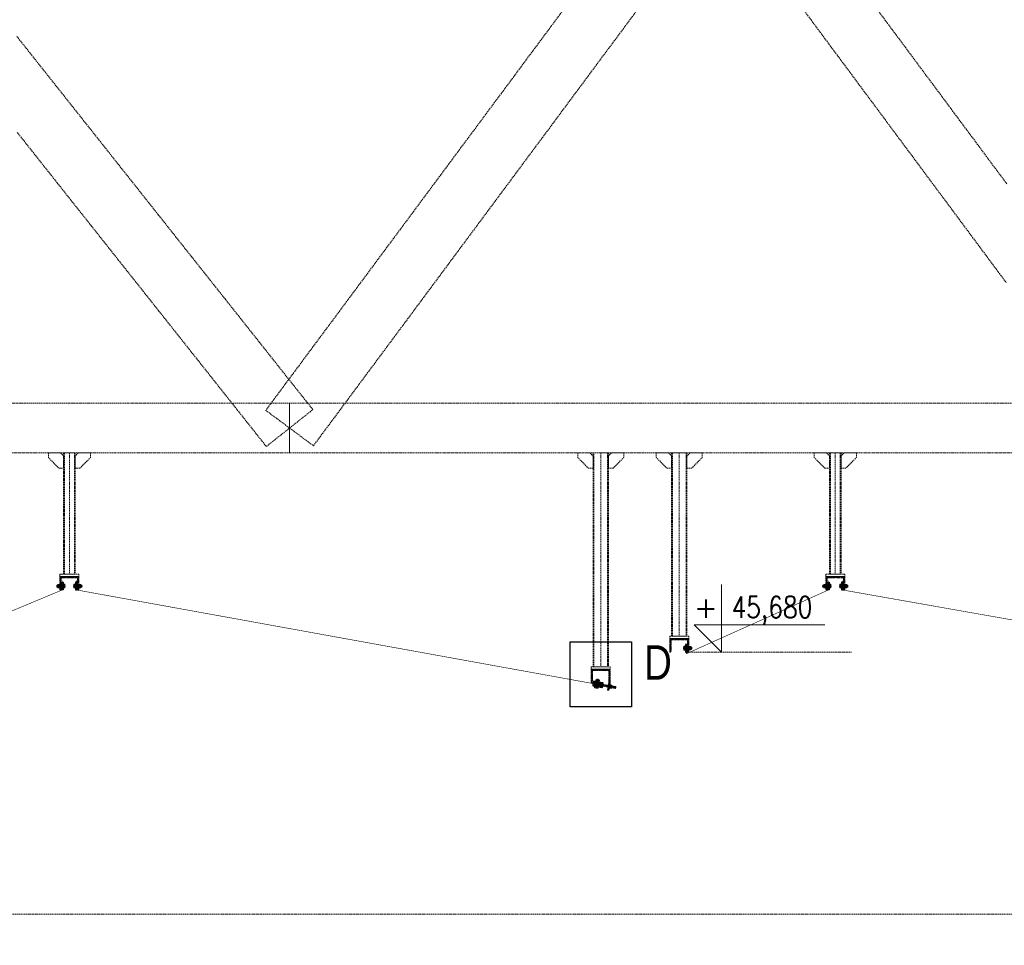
# Model space of a CAD drawing. Header units: millimetres. Extents: x -176817 to 571382, y -58489 to 156123.
# Tile 27 of 256: x -45905 to -40763, y -12681 to -7849. Entities that reach past the tile are written whole.
import ezdxf
from ezdxf.enums import TextEntityAlignment as Align

# ---------------------------------------------------------------- set-up
doc = ezdxf.new("R2010")
doc.units = ezdxf.units.MM
doc.header["$LTSCALE"] = 0.2
for name, pattern in [('AM_ISO02W050', [7.5, 6, -1.5]), ('AM_ISO02W050x2', [3.75, 3, -0.75]), ('AM_ISO08W050', [18, 12, -1.5, 3, -1.5]), ('AM_ISO08W050x2', [9, 6, -0.75, 1.5, -0.75]), ('DASHDOT', [25.4, 12.7, -6.35, 0, -6.35]), ('HIDDEN', [9.525, 6.35, -3.175])]:
    doc.linetypes.add(name, pattern=pattern)
doc.layers.get('0').update_dxf_attribs({"lineweight": 13})
doc.layers.get('Defpoints').update_dxf_attribs({"lineweight": 13})
for name, color, linetype, lineweight in [('-A Siatka', 30, 'Continuous', 35), ('-AAA Kontur', 7, 'Continuous', 35), ('-AAA Podkład', 252, 'Continuous', 13), ('-AAA Widok', 2, 'Continuous', 30), ('-AAA Wymiar', 1, 'Continuous', 18), ('AM_0N', 7, 'Continuous', 13), ('AM_3N', 6, 'AM_ISO02W050', 13), ('AM_4N', 3, 'Continuous', 13), ('AM_7N', 4, 'AM_ISO08W050', 13), ('AM_8', 1, 'Continuous', 13), ('SIATKA', 5, 'Continuous', 13), ('slupki', 7, 'Continuous', 13)]:
    doc.layers.add(name, color=color, linetype=linetype, lineweight=lineweight)
doc.styles.add('ROMANS', font='romans.shx')
doc.styles.get("Standard").update_dxf_attribs({"font": 'arial.ttf'})
doc.styles.add('WYMIARY', font='ROMANS.shx', dxfattribs={"width": 0.75, "oblique": 15})
doc.dimstyles.new('1 do 100', dxfattribs={"dimscale": 100, "dimtxt": 2, "dimasz": 2.5, "dimexe": 1.25, "dimexo": 0.625, "dimtad": 1, "dimdec": 0, "dimtxsty": 'WYMIARY', "dimcen": 2.5, "dimclrd": 256, "dimclre": 256, "dimclrt": 2, "dimadec": 0, "dimazin": 0, "dimtfac": 1, "dimtdec": 0, "dimtmove": 0, "dimatfit": 3, "dimfxl": 1.25, "dimlwd": -1, "dimlwe": -1, "dimarcsym": 0})

# ---------------------------------------------------------------- blocks, each defined once
blk = doc.blocks.new('*D8')
at = {"layer": '-AAA Wymiar', "transparency": 16777216}
for p, q in [((-46745.8, -45733.6), (-46745.8, 18984.3)), ((-37745.8, 18883.3), (-37745.8, 18984.3)), ((-46495.8, 18859.3), (-37995.8, 18859.3))]:
    blk.add_line(p, q, dxfattribs=at)
for points in [[(-46495.8, 18901), (-46495.8, 18817.6), (-46745.8, 18859.3)], [(-37995.8, 18901), (-37995.8, 18817.6), (-37745.8, 18859.3)]]:
    blk.add_solid(points, dxfattribs=at)
at = {"layer": 'Defpoints', "color": 0, "transparency": 16777216}
for p in [(-37745.8, 18859.3), (-37745.8, 18820.8), (-46745.8, -45796.1)]:
    blk.add_point(p, dxfattribs=at)
at = {"layer": '-AAA Wymiar', "color": 2, "transparency": 16777216, "insert": (-42245.8, 19021.8), "char_height": 200, "attachment_point": 5, "style": 'WYMIARY'}
blk.add_mtext('9000', dxfattribs=at)
blk = doc.blocks.new('poziom')
at = {"color": 4}
for p, q in [((0, 1.176), (0, 0.076)), ((-0.446, 0.522), (1.685, 0.522)), ((-0.446, 0.522), (0, 0.076))]:
    blk.add_line(p, q, dxfattribs=at)
at = {"color": 2, "style": 'ROMANS', "width": 0.8}
blk.add_attdef('POZIOM', text='', height=0.35, dxfattribs=at).set_placement((0.824, 0.632), align=Align.CENTER)
at = {"color": 2, "style": 'ROMANS'}
blk.add_attdef('+', text='', height=0.35, dxfattribs=at).set_placement((-0.254, 0.632), align=Align.CENTER)
blk = doc.blocks.new('A$C65393CC2')
at = {"layer": 'slupki'}
h = blk.add_hatch(dxfattribs=at)
h.set_pattern_fill('ANSI32', angle=360)
h.set_pattern_definition([(45, (-80114.047, -2356.9), (-6.7351921, 6.7351921), []), (45, (-80109.5565, -2356.9), (-6.7351921, 6.7351921), [])])
h.paths.add_polyline_path([(-15.1, -38.7), (-7.3, -40.2), (-3.7, -20.5), (-11.6, -19.1)])
h.paths.add_polyline_path([(0, 0), (-7.9, 1.4), (-11.6, -19.1), (-3.7, -20.5)])
at = {"layer": 'SIATKA', "color": 3}
for p, q in [((-15.1, -38.7, 0), (-7.9, 1.4)), ((0, 0), (-7.9, 1.4)), ((0, 0), (-7.3, -40.2, 0)), ((8.1, -22.6, 0), (-23.4, -16.9, 0)), ((-7.3, -40.2, 0), (-15.1, -38.7, 0))]:
    blk.add_line(p, q, dxfattribs=at)
blk = doc.blocks.new('Podkład rev.B')
at = {"layer": '-AAA Podkład', "linetype": 'HIDDEN', "ltscale": 5}
h = blk.add_hatch(dxfattribs=at)
h.set_pattern_fill('ANSI32', color=256)
h.set_pattern_definition([(45, (-41909.764, -32985.08), (-6.7351921, 6.7351921), []), (45, (-41905.274, -32985.08), (-6.7351921, 6.7351921), [])])
h.paths.add_polyline_path([(9400, -28438.9), (9450, -28438.9), (9450, -28440.9, -0.414214), (9444.9, -28445.9), (9407, -28445.9), (9407, -28503.9, -0.414214), (9401.9, -28508.9), (9400, -28508.9)])
h.paths.add_polyline_path([(9450, -28440.9), (9450, -28438.9), (9500, -28438.9), (9500, -28508.9), (9498.1, -28508.9, -0.414214), (9493, -28503.9), (9493, -28445.9), (9455.1, -28445.9, -0.414214)])
h = blk.add_hatch(dxfattribs=at)
h.set_pattern_fill('ANSI32', color=256)
h.set_pattern_definition([(45, (-37909.764, -32985.08), (-6.7351921, 6.7351921), []), (45, (-37905.274, -32985.08), (-6.7351921, 6.7351921), [])])
h.paths.add_polyline_path([(13400, -28438.9), (13450, -28438.9), (13450, -28440.9, -0.414214), (13444.9, -28445.9), (13407, -28445.9), (13407, -28503.9, -0.414214), (13401.9, -28508.9), (13400, -28508.9)])
h.paths.add_polyline_path([(13450, -28440.9), (13450, -28438.9), (13500, -28438.9), (13500, -28508.9), (13498.1, -28508.9, -0.414214), (13493, -28503.9), (13493, -28445.9), (13455.1, -28445.9, -0.414214)])
h = blk.add_hatch(dxfattribs=at)
h.set_pattern_fill('ANSI32', color=256)
h.set_pattern_definition([(45, (-38724.764, -33309.08), (-6.7351921, 6.7351921), []), (45, (-38720.274, -33309.08), (-6.7351921, 6.7351921), [])])
h.paths.add_polyline_path([(12585, -28762.9), (12635, -28762.9), (12635, -28764.9, -0.414214), (12629.9, -28769.9), (12592, -28769.9), (12592, -28827.9, -0.414214), (12586.9, -28832.9), (12585, -28832.9)])
h.paths.add_polyline_path([(12635, -28764.9), (12635, -28762.9), (12685, -28762.9), (12685, -28832.9), (12683.1, -28832.9, -0.414214), (12678, -28827.9), (12678, -28769.9), (12640.1, -28769.9, -0.414214)])
h = blk.add_hatch(dxfattribs=at)
h.set_pattern_fill('ANSI32', color=256, angle=360)
h.set_pattern_definition([(45, (-39134.76, -33468.702), (-6.7351921, 6.7351921), []), (45, (-39130.27, -33468.702), (-6.7351921, 6.7351921), [])])
h.paths.add_polyline_path([(12175, -28922.6), (12225, -28922.6), (12225, -28924.5, -0.414214), (12219.9, -28929.6), (12182, -28929.6), (12182, -28987.5, -0.414214), (12176.9, -28992.6), (12175, -28992.6)])
h.paths.add_polyline_path([(12225, -28924.5), (12225, -28922.6), (12275, -28922.6), (12275, -28992.6), (12273.1, -28992.6, -0.414214), (12268, -28987.5), (12268, -28929.6), (12230.1, -28929.6, -0.414214)])
for p, q in [((9450, -27793.9, 0), (9450, -28426.9, 0)), ((12225, -27793.9, 0), (12225, -28910.6, 0)), ((12635, -27793.9, 0), (12635, -28750.9, 0)), ((13450, -27793.9, 0), (13450, -28426.9, 0)), ((12683.8, -28832.9, 0), (13533.8, -28832.9, 0))]:
    blk.add_line(p, q, dxfattribs=at)
at = {"layer": '-AAA Podkład', "linetype": 'HIDDEN', "ltscale": 5, "elevation": 0}
for points in [[(36922.7, -22812.2), (-1301.7, -22812.2), (-1301.7, -30202.3), (36922.7, -30202.3)], [(9420, -27873.9), (9396, -27873.9), (9340, -27817.9), (9340, -27793.9), (9404, -27793.9), (9420, -27809.9)], [(9480, -28426.9), (9420, -28426.9), (9420, -27793.9), (9480, -27793.9)], [(9480, -27873.9), (9504, -27873.9), (9560, -27817.9), (9560, -27793.9), (9496, -27793.9), (9480, -27809.9)], [(12185, -27873.9), (12161, -27873.9), (12105, -27817.9), (12105, -27793.9), (12169, -27793.9), (12185, -27809.9)], [(12265, -28910.6), (12185, -28910.6), (12185, -27793.9), (12265, -27793.9)], [(12265, -27873.9), (12289, -27873.9), (12345, -27817.9), (12345, -27793.9), (12281, -27793.9), (12265, -27809.9)], [(12595, -27873.9), (12571, -27873.9), (12515, -27817.9), (12515, -27793.9), (12579, -27793.9), (12595, -27809.9)], [(12675, -28750.9), (12595, -28750.9), (12595, -27793.9), (12675, -27793.9)], [(12675, -27873.9), (12699, -27873.9), (12755, -27817.9), (12755, -27793.9), (12691, -27793.9), (12675, -27809.9)], [(13420, -27873.9), (13396, -27873.9), (13340, -27817.9), (13340, -27793.9), (13404, -27793.9), (13420, -27809.9)], [(13480, -28426.9), (13420, -28426.9), (13420, -27793.9), (13480, -27793.9)], [(13480, -27873.9), (13504, -27873.9), (13560, -27817.9), (13560, -27793.9), (13496, -27793.9), (13480, -27809.9)], [(9500, -28438.9), (9400, -28438.9), (9400, -28426.9), (9500, -28426.9)], [(13500, -28438.9), (13400, -28438.9), (13400, -28426.9), (13500, -28426.9)], [(12685, -28762.9), (12585, -28762.9), (12585, -28750.9), (12685, -28750.9)], [(12275, -28922.6), (12175, -28922.6), (12175, -28910.6), (12275, -28910.6)]]:
    blk.add_lwpolyline(points, close=True, dxfattribs=at)
at = {"layer": '-AAA Podkład', "linetype": 'HIDDEN', "ltscale": 5}
for points in [[(12022.5, -25490.3), (11987.3, -25537.6), (11952.2, -25584.9), (11917, -25632.2), (11881.9, -25679.5), (11846.7, -25726.8), (11811.5, -25774.1), (11776.4, -25821.4), (11741.2, -25868.7), (11706.1, -25916), (11670.9, -25963.3), (11635.8, -26010.6), (11600.6, -26057.9), (11565.4, -26105.2), (11530.3, -26152.5), (11495.1, -26199.8), (11460, -26247.1), (11424.8, -26294.4), (11389.7, -26341.7), (11354.5, -26389), (11319.4, -26436.3), (11284.2, -26483.6), (11249, -26530.9), (11213.9, -26578.2), (11178.7, -26625.5), (11143.6, -26672.8), (11108.4, -26720.1), (11073.3, -26767.4), (11038.1, -26814.7), (11002.9, -26862), (10967.8, -26909.3), (10932.6, -26956.6), (10897.5, -27003.9), (10862.3, -27051.2), (10827.2, -27098.5), (10792, -27145.8), (10756.9, -27193.1), (10721.7, -27240.4), (10686.5, -27287.7), (10651.4, -27335), (10616.2, -27382.3), (10581.1, -27429.6), (10545.9, -27476.9), (10510.8, -27524.2), (10475.6, -27571.5), (10537.8, -27617.7), (10600, -27663.9), (10662.2, -27710.2), (10724.4, -27756.4), (10759.6, -27709.1), (10794.7, -27661.8), (10829.9, -27614.5), (10865, -27567.2), (10900.2, -27519.9), (10935.3, -27472.6), (10970.5, -27425.3), (11005.6, -27378), (11040.8, -27330.7), (11076, -27283.4), (11111.1, -27236.1), (11146.3, -27188.8), (11181.4, -27141.5), (11216.6, -27094.2), (11251.7, -27046.9), (11286.9, -26999.6), (11322.1, -26952.3), (11357.2, -26905), (11392.4, -26857.7), (11427.5, -26810.4), (11462.7, -26763.1), (11497.8, -26715.8), (11533, -26668.5), (11568.1, -26621.2), (11603.3, -26573.9), (11638.5, -26526.6), (11673.6, -26479.3), (11708.8, -26432), (11743.9, -26384.7), (11779.1, -26337.5), (11814.2, -26290.2), (11849.4, -26242.9), (11884.6, -26195.6), (11919.7, -26148.3), (11954.9, -26101), (11990, -26053.7), (12025.2, -26006.4), (12060.3, -25959.1), (12095.5, -25911.8), (12130.6, -25864.5), (12165.8, -25817.2), (12201, -25769.9), (12236.1, -25722.6), (12271.3, -25675.3), (12306.4, -25628), (12341.6, -25580.7), (12376.7, -25533.4), (12411.9, -25486.1)], [(14345.5, -26389), (14310.3, -26341.7), (14275.2, -26294.4), (14240, -26247.1), (14204.9, -26199.8), (14169.7, -26152.5), (14134.6, -26105.2), (14099.4, -26057.9), (14064.2, -26010.6), (14029.1, -25963.3), (13993.9, -25916), (13958.8, -25868.7), (13923.6, -25821.4), (13888.5, -25774.1), (13853.3, -25726.8), (13818.1, -25679.5), (13783, -25632.2), (13747.8, -25584.9), (13712.7, -25537.6), (13677.5, -25490.3)], [(13288.1, -25486.1), (13323.3, -25533.4), (13358.4, -25580.7), (13393.6, -25628), (13428.7, -25675.3), (13463.9, -25722.6), (13499, -25769.9), (13534.2, -25817.2), (13569.4, -25864.5), (13604.5, -25911.8), (13639.7, -25959.1), (13674.8, -26006.4), (13710, -26053.7), (13745.1, -26101), (13780.3, -26148.3), (13815.4, -26195.6), (13850.6, -26242.9), (13885.8, -26290.2), (13920.9, -26337.5), (13956.1, -26384.7), (13991.2, -26432), (14026.4, -26479.3), (14061.5, -26526.6), (14096.7, -26573.9), (14131.9, -26621.2), (14167, -26668.5), (14202.2, -26715.8), (14237.3, -26763.1), (14272.5, -26810.4), (14307.6, -26857.7), (14342.8, -26905)], [(10478.6, -27760.3), (10539.3, -27712.1), (10600, -27663.9), (10660.7, -27615.8), (10721.4, -27567.6), (10686.3, -27523.3), (10651.1, -27479), (10616, -27434.7), (10580.8, -27390.4), (10545.6, -27346.1), (10510.5, -27301.8), (10475.3, -27257.5), (10440.2, -27213.1), (10405, -27168.8), (10369.9, -27124.5), (10334.7, -27080.2), (10299.5, -27035.9), (10264.4, -26991.6), (10229.2, -26947.3), (10194.1, -26903), (10158.9, -26858.7), (10123.8, -26814.4), (10088.6, -26770.1), (10053.5, -26725.8), (10018.3, -26681.5), (9983.1, -26637.2), (9948, -26592.9), (9912.8, -26548.6), (9877.7, -26504.2), (9842.5, -26459.9), (9807.4, -26415.6), (9772.2, -26371.3), (9737, -26327), (9701.9, -26282.7), (9666.7, -26238.4), (9631.6, -26194.1), (9596.4, -26149.8), (9561.3, -26105.5), (9526.1, -26061.2), (9491, -26016.9), (9455.8, -25972.6), (9420.6, -25928.3), (9385.5, -25884), (9350.3, -25839.7), (9315.2, -25795.3), (9280, -25751), (9244.9, -25706.7), (9209.7, -25662.4), (9174.5, -25618.1)], [(9177.8, -26121), (9213, -26165.3), (9248.1, -26209.6), (9283.3, -26253.9), (9318.4, -26298.2), (9353.6, -26342.5), (9388.7, -26386.8), (9423.9, -26431.1), (9459, -26475.4), (9494.2, -26519.7), (9529.4, -26564), (9564.5, -26608.3), (9599.7, -26652.6), (9634.8, -26696.9), (9670, -26741.2), (9705.1, -26785.5), (9740.3, -26829.9), (9775.5, -26874.2), (9810.6, -26918.5), (9845.8, -26962.8), (9880.9, -27007.1), (9916.1, -27051.4), (9951.2, -27095.7), (9986.4, -27140), (10021.5, -27184.3), (10056.7, -27228.6), (10091.9, -27272.9), (10127, -27317.2), (10162.2, -27361.5), (10197.3, -27405.8), (10232.5, -27450.1), (10267.6, -27494.4), (10302.8, -27538.8), (10338, -27583.1), (10373.1, -27627.4), (10408.3, -27671.7), (10443.4, -27716), (10478.6, -27760.3)], [(10600, -27793.9), (10600, -27728.9), (10600, -27663.9), (10600, -27598.9), (10600, -27533.9), (10529.7, -27533.9), (10459.4, -27533.9), (10389.1, -27533.9), (10318.8, -27533.9), (10248.4, -27533.9), (10178.1, -27533.9), (10107.8, -27533.9), (10037.5, -27533.9), (9967.2, -27533.9), (9896.9, -27533.9), (9826.6, -27533.9), (9756.3, -27533.9), (9685.9, -27533.9), (9615.6, -27533.9), (9545.3, -27533.9), (9475, -27533.9), (9404.7, -27533.9), (9334.4, -27533.9), (9264.1, -27533.9), (9193.8, -27533.9), (9123.4, -27533.9)], [(9123.4, -27793.9), (9193.8, -27793.9), (9264.1, -27793.9), (9334.4, -27793.9), (9404.7, -27793.9), (9475, -27793.9), (9545.3, -27793.9), (9615.6, -27793.9), (9685.9, -27793.9), (9756.3, -27793.9), (9826.6, -27793.9), (9896.9, -27793.9), (9967.2, -27793.9), (10037.5, -27793.9), (10107.8, -27793.9), (10178.1, -27793.9), (10248.4, -27793.9), (10318.8, -27793.9), (10389.1, -27793.9), (10459.4, -27793.9), (10529.7, -27793.9), (10600, -27793.9)], [(14396.9, -27533.9), (14326.6, -27533.9), (14256.3, -27533.9), (14185.9, -27533.9), (14115.6, -27533.9), (14045.3, -27533.9), (13975, -27533.9), (13904.7, -27533.9), (13834.4, -27533.9), (13764.1, -27533.9), (13693.8, -27533.9), (13623.4, -27533.9), (13553.1, -27533.9), (13482.8, -27533.9), (13412.5, -27533.9), (13342.2, -27533.9), (13271.9, -27533.9), (13201.6, -27533.9), (13131.3, -27533.9), (13060.9, -27533.9), (12990.6, -27533.9), (12920.3, -27533.9), (12850, -27533.9), (12779.7, -27533.9), (12709.4, -27533.9), (12639.1, -27533.9), (12568.8, -27533.9), (12498.4, -27533.9), (12428.1, -27533.9), (12357.8, -27533.9), (12287.5, -27533.9), (12217.2, -27533.9), (12146.9, -27533.9), (12076.6, -27533.9), (12006.3, -27533.9), (11935.9, -27533.9), (11865.6, -27533.9), (11795.3, -27533.9), (11725, -27533.9), (11654.7, -27533.9), (11584.4, -27533.9), (11514.1, -27533.9), (11443.8, -27533.9), (11373.4, -27533.9), (11303.1, -27533.9), (11232.8, -27533.9), (11162.5, -27533.9), (11092.2, -27533.9), (11021.9, -27533.9), (10951.6, -27533.9), (10881.3, -27533.9), (10810.9, -27533.9), (10740.6, -27533.9), (10670.3, -27533.9), (10600, -27533.9), (10600, -27598.9), (10600, -27663.9), (10600, -27728.9), (10600, -27793.9), (10670.3, -27793.9), (10740.6, -27793.9), (10810.9, -27793.9), (10881.3, -27793.9), (10951.6, -27793.9), (11021.9, -27793.9), (11092.2, -27793.9), (11162.5, -27793.9), (11232.8, -27793.9), (11303.1, -27793.9), (11373.4, -27793.9), (11443.8, -27793.9), (11514.1, -27793.9), (11584.4, -27793.9), (11654.7, -27793.9), (11725, -27793.9), (11795.3, -27793.9), (11865.6, -27793.9), (11935.9, -27793.9), (12006.3, -27793.9), (12076.6, -27793.9), (12146.9, -27793.9), (12217.2, -27793.9), (12287.5, -27793.9), (12357.8, -27793.9), (12428.1, -27793.9), (12498.4, -27793.9), (12568.8, -27793.9), (12639.1, -27793.9), (12709.4, -27793.9), (12779.7, -27793.9), (12850, -27793.9), (12920.3, -27793.9), (12990.6, -27793.9), (13060.9, -27793.9), (13131.3, -27793.9), (13201.6, -27793.9), (13271.9, -27793.9), (13342.2, -27793.9), (13412.5, -27793.9), (13482.8, -27793.9), (13553.1, -27793.9), (13623.4, -27793.9), (13693.8, -27793.9), (13764.1, -27793.9), (13834.4, -27793.9), (13904.7, -27793.9), (13975, -27793.9), (14045.3, -27793.9), (14115.6, -27793.9), (14185.9, -27793.9), (14256.3, -27793.9), (14326.6, -27793.9), (14396.9, -27793.9)]]:
    blk.add_lwpolyline(points, dxfattribs=at)
at = {"layer": '-AAA Podkład', "linetype": 'HIDDEN', "ltscale": 5, "elevation": 0}
for points in [[(9424, -28426.9), (9424, -27793.9)], [(9476, -27793.9), (9476, -28426.9)], [(12189, -28910.6), (12189, -27793.9)], [(12261, -27793.9), (12261, -28910.6)], [(12599, -28750.9), (12599, -27793.9)], [(12671, -27793.9), (12671, -28750.9)], [(13424, -28426.9), (13424, -27793.9)], [(13476, -27793.9), (13476, -28426.9)]]:
    blk.add_lwpolyline(points, dxfattribs=at)
for points in [[(9400, -28438.9), (9450, -28438.9), (9450, -28440.9, -0.414214), (9444.9, -28445.9), (9407, -28445.9), (9407, -28503.9, -0.414214), (9401.9, -28508.9), (9400, -28508.9)], [(9450, -28440.9), (9450, -28438.9), (9500, -28438.9), (9500, -28508.9), (9498.1, -28508.9, -0.414214), (9493, -28503.9), (9493, -28445.9), (9455.1, -28445.9, -0.414214)], [(13400, -28438.9), (13450, -28438.9), (13450, -28440.9, -0.414214), (13444.9, -28445.9), (13407, -28445.9), (13407, -28503.9, -0.414214), (13401.9, -28508.9), (13400, -28508.9)], [(13450, -28440.9), (13450, -28438.9), (13500, -28438.9), (13500, -28508.9), (13498.1, -28508.9, -0.414214), (13493, -28503.9), (13493, -28445.9), (13455.1, -28445.9, -0.414214)], [(12585, -28762.9), (12635, -28762.9), (12635, -28764.9, -0.414214), (12629.9, -28769.9), (12592, -28769.9), (12592, -28827.9, -0.414214), (12586.9, -28832.9), (12585, -28832.9)], [(12635, -28764.9), (12635, -28762.9), (12685, -28762.9), (12685, -28832.9), (12683.1, -28832.9, -0.414214), (12678, -28827.9), (12678, -28769.9), (12640.1, -28769.9, -0.414214)], [(12175, -28922.6), (12225, -28922.6), (12225, -28924.5, -0.414214), (12219.9, -28929.6), (12182, -28929.6), (12182, -28987.5, -0.414214), (12176.9, -28992.6), (12175, -28992.6)], [(12225, -28924.5), (12225, -28922.6), (12275, -28922.6), (12275, -28992.6), (12273.1, -28992.6, -0.414214), (12268, -28987.5), (12268, -28929.6), (12230.1, -28929.6, -0.414214)]]:
    blk.add_lwpolyline(points, format="xyb", close=True, dxfattribs=at)
at = {"layer": '-AAA Podkład', "linetype": 'HIDDEN', "ltscale": 5, "xscale": 320, "yscale": 320, "zscale": 320}
blk.add_blockref('poziom', (12855.4, -28857.4, 0), dxfattribs=at).add_auto_attribs({'POZIOM': '45,680', '+': '+'})
at = {"layer": '-AAA Podkład', "linetype": 'HIDDEN', "ltscale": 5}
blk.add_blockref('A$C65393CC2', (12275, -28992.6, 0), dxfattribs=at)
blk = doc.blocks.new('*U1058')
at = {"layer": 'AM_0N'}
for p, q in [((5.7, -1), (-5.6, -1)), ((-5.6, -1), (-5.6, -1.6)), ((5.7, -1.6), (-5.6, -1.6)), ((-5.6, -1.6), (-2.4, -4.9)), ((-3, -6.3), (-2.4, -5.7)), ((3, -6.3), (-3, -6.3)), ((-3, -20.4), (-3, -6.3)), ((3, -20.4), (-3, -20.4)), ((-2.4, -21), (-3, -20.4)), ((2.4, -4.9), (-2.4, -4.9)), ((-2.4, -5.7), (-2.4, -4.9)), ((-2.4, -21), (2.4, -21)), ((5.7, -1.6), (2.4, -4.9)), ((2.4, -5.7), (2.4, -4.9)), ((3, -6.3), (2.4, -5.7)), ((2.4, -21), (3, -20.4)), ((3, -20.4), (3, -6.3)), ((5.7, -1.6), (5.7, -1))]:
    blk.add_line(p, q, dxfattribs=at)
at = {"layer": 'AM_3N', "linetype": 'AM_ISO02W050x2'}
for p, q in [((-3.4, -1), (0, -5.4)), ((-0.7, -4.4), (-0.7, -1)), ((0.7, -4.4), (-0.7, -4.4)), ((3.4, -1), (0, -5.4)), ((0.7, -4.4), (0.7, -1))]:
    blk.add_line(p, q, dxfattribs=at)
at = {"layer": 'AM_4N'}
for p, q in [((-2.4, -5.7), (-2.4, -6.3)), ((-2.4, -6.3), (-2.4, -21)), ((2.4, -5.7), (2.4, -6.3)), ((2.4, -6.3), (2.4, -21))]:
    blk.add_line(p, q, dxfattribs=at)
at = {"layer": 'AM_7N', "linetype": 'AM_ISO08W050x2'}
blk.add_line((0, 2), (0, -24), dxfattribs=at)
blk = doc.blocks.new('*U1059')
at = {"layer": 'AM_0N'}
for p, q in [((6, -12), (-6, -12)), ((-6, -12), (-6, -13.6)), ((-6, -13.6), (6, -13.6)), ((6, -13.6), (6, -12))]:
    blk.add_line(p, q, dxfattribs=at)
at = {"layer": 'AM_7N', "linetype": 'AM_ISO08W050x2'}
blk.add_line((0, -16.6), (0, -9), dxfattribs=at)
blk = doc.blocks.new('*U1060')
at = {"layer": 'AM_0N'}
for p, q in [((-5.8, -14.4), (-4.4, -13.6)), ((-5.8, -14.4), (-5.8, -18)), ((-5.8, -18), (-4.4, -18.8)), ((4.5, -13.6), (-4.4, -13.6)), ((4.5, -18.8), (-4.4, -18.8)), ((-2.9, -14.4), (-2.9, -18)), ((2.9, -14.4), (2.9, -18)), ((5.8, -14.4), (4.5, -13.6)), ((5.8, -18), (4.5, -18.8)), ((5.8, -14.4), (5.8, -18))]:
    blk.add_line(p, q, dxfattribs=at)
for centre, radius, start, end in [((-4.3, -16.5), 2.55, 55.5615, 115.5615), ((-4.3, -15.9), 2.55, 244.4385, 304.4385), ((0, -23.5), 9.54, 72.383, 107.617), ((0, -8.9), 9.54, 252.383, 287.617), ((4.3, -16.5), 2.55, 64.4385, 124.4385), ((4.3, -15.9), 2.55, 235.5615, 295.5615)]:
    blk.add_arc(centre, radius, start, end, dxfattribs=at)
at = {"layer": 'AM_7N', "linetype": 'AM_ISO08W050x2'}
blk.add_line((0, -10.6), (0, -21.8), dxfattribs=at)
blk = doc.blocks.new('okucie')
at = {"layer": 'AM_8'}
h = blk.add_hatch(dxfattribs=at)
h.set_pattern_fill('ANSI31', color=256, scale=0.5, style=0)
h.set_pattern_definition([(45, (-21727.3335, 85443.8012), (-1.122532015, 1.122532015), [])])
h.paths.add_polyline_path([(-3.5, -5), (-3.5, -3.8), (-6.3, -1), (-20, -1), (-20, -5)])
h.paths.add_polyline_path([(20, -5), (20, -1), (6.3, -1), (3.5, -3.8), (3.5, -5)])
h = blk.add_hatch(dxfattribs=at)
h.set_pattern_fill('ANSI31', color=256, scale=0.5, angle=90, style=0)
h.set_pattern_definition([(135, (-21776.6445, 85446.8), (-1.122532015, -1.122532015), [])])
h.paths.add_polyline_path([(-3.5, -8), (-20, -8), (-20, -12), (-3.5, -12)])
h.paths.add_polyline_path([(20, -8), (3.5, -8), (3.5, -12), (6, -12), (20, -12)])
at = {"layer": '-AAA Widok'}
for p, q in [((-3.5, -3.8, 0), (3.5, -3.8, 0)), ((-3.5, -12, 0), (-3.5, -8)), ((3.5, -12, 0), (3.5, -8))]:
    blk.add_line(p, q, dxfattribs=at)
for points in [[(-20, -5), (20, -5), (20, -1), (-20, -1)], [(-20, -12), (20, -12), (20, -8), (-20, -8)]]:
    blk.add_lwpolyline(points, close=True, dxfattribs=at)
at = {"layer": '-AAA Widok', "elevation": 0}
blk.add_lwpolyline([(-20, -5), (20, -5), (20, -1), (-20, -1)], close=True, dxfattribs=at)
for points in [[(-6.3, -1), (-3.5, -3.8), (-3.5, -5)], [(6.3, -1), (3.5, -3.8), (3.5, -5)]]:
    blk.add_lwpolyline(points, dxfattribs=at)
at = {"layer": '-AAA Wymiar'}
for p, q in [((-20, -8), (-20, -5)), ((20, -8), (20, -5))]:
    blk.add_line(p, q, dxfattribs=at)
at = {"layer": 'AM_0N'}
for name in ['*U1058', '*U1059', '*U1060']:
    blk.add_blockref(name, (0, 0), dxfattribs=at)
blk = doc.blocks.new('*U1065')
at = {"layer": 'AM_0N'}
for p, q in [((-33, 4.1), (-32.1, 5)), ((-33, 4.1), (-33, -4.1)), ((-2.5, 5), (-32.1, 5)), ((-32.1, 5), (-32.1, -5)), ((-2.5, 5), (-2.5, -5)), ((-2.5, 5), (-1.6, 4.6)), ((2, 4.6), (-1.6, 4.6)), ((2, 4.6), (2, 7.7)), ((2.6, 7.7), (2, 7.7)), ((2, -4.6), (2, 4.6)), ((7.6, 9.8), (2.6, 9.8)), ((2.6, 9.8), (2.6, 7.7)), ((2.6, 7.7), (2.6, -7.7)), ((7.6, 4.9), (2.6, 4.9)), ((7.6, 9.8), (8.4, 8.5)), ((8.4, -8.5), (8.4, 8.5)), ((-32.1, -5), (-33, -4.1)), ((-2.5, -5), (-32.1, -5)), ((-2.5, -5), (-1.6, -4.6)), ((2, -4.6), (-1.6, -4.6)), ((2, -7.7), (2, -4.6)), ((2.6, -7.7), (2, -7.7)), ((7.6, -4.9), (2.6, -4.9)), ((2.6, -7.7), (2.6, -9.8)), ((7.6, -9.8), (2.6, -9.8)), ((7.6, -9.8), (8.4, -8.5))]:
    blk.add_line(p, q, dxfattribs=at)
for centre, radius, start, end in [((4.1, 7.4), 4.34, 325.5531, 25.5531), ((-7.8, 0), 16.2, 342.3875, 17.6125), ((4.1, -7.4), 4.34, 334.4469, 34.4469)]:
    blk.add_arc(centre, radius, start, end, dxfattribs=at)
at = {"layer": 'AM_4N'}
for p, q in [((-2.5, 4.1), (-33, 4.1)), ((-2.5, 4.1), (-1.6, 4.6)), ((-2.5, -4.1), (-33, -4.1)), ((-2.5, -4.1), (-1.6, -4.6))]:
    blk.add_line(p, q, dxfattribs=at)
at = {"layer": 'AM_7N', "linetype": 'AM_ISO08W050x2'}
blk.add_line((11.4, 0), (-36, 0), dxfattribs=at)
blk = doc.blocks.new('*U1066')
at = {"layer": 'AM_0N'}
for p, q in [((-20, 10), (-20, -10)), ((-18, 10), (-20, 10)), ((-18, -10), (-18, 10)), ((-20, -10), (-18, -10))]:
    blk.add_line(p, q, dxfattribs=at)
at = {"layer": 'AM_7N', "linetype": 'AM_ISO08W050x2'}
blk.add_line((-15, 0), (-23, 0), dxfattribs=at)
blk = doc.blocks.new('*U1067')
at = {"layer": 'AM_0N'}
for p, q in [((-27.3, 9.2), (-28.4, 7.3)), ((-28.4, -7.3), (-28.4, 7.3)), ((-21.1, 9.2), (-27.3, 9.2)), ((-21.1, 4.6), (-27.3, 4.6)), ((-21.1, 9.2), (-20, 7.3)), ((-20, -7.3), (-20, 7.3)), ((-27.3, -9.2), (-28.4, -7.3)), ((-21.1, -4.6), (-27.3, -4.6)), ((-21.1, -9.2), (-27.3, -9.2)), ((-21.1, -9.2), (-20, -7.3))]:
    blk.add_line(p, q, dxfattribs=at)
for centre, radius, start, end in [((-23.9, 6.9), 4.08, 154.4385, 214.4385), ((-12.7, 0), 15.3, 162.383, 197.617), ((-24.5, 6.9), 4.08, 325.5615, 25.5615), ((-35.7, 0), 15.3, 342.383, 17.617), ((-23.9, -6.9), 4.08, 145.5615, 205.5615), ((-24.5, -6.9), 4.08, 334.4385, 34.4385)]:
    blk.add_arc(centre, radius, start, end, dxfattribs=at)
at = {"layer": 'AM_7N', "linetype": 'AM_ISO08W050x2'}
blk.add_line((-17, 0), (-31.4, 0), dxfattribs=at)
blk = doc.blocks.new('*U1068')
at = {"layer": 'AM_0N'}
for p, q in [((0, 10), (0, -10)), ((2, 10), (0, 10)), ((2, -10), (2, 10)), ((0, -10), (2, -10))]:
    blk.add_line(p, q, dxfattribs=at)
at = {"layer": 'AM_7N', "linetype": 'AM_ISO08W050x2'}
blk.add_line((5, 0), (-3, 0), dxfattribs=at)
blk = doc.blocks.new('Okucie+śruba')
at = {"layer": '-AAA Widok', "color": 42, "xscale": -1, "rotation": 90}
blk.add_blockref('okucie', (-12, 0), dxfattribs=at)
at = {"layer": 'AM_0N', "color": 42}
for name in ['*U1065', '*U1067', '*U1066', '*U1068']:
    blk.add_blockref(name, (0, 0), dxfattribs=at)
blk = doc.blocks.new('*U1073')
at = {"layer": 'AM_0N'}
for p, q in [((-66.1, 5), (-67, 4.1)), ((-67, -4.1), (-67, 4.1)), ((-1.5, 5), (-66.1, 5)), ((-66.1, -5), (-66.1, 5)), ((-1.5, -5), (-1.5, 5)), ((-1.5, 5), (-0.6, 4.6)), ((3, 4.6), (-0.6, 4.6)), ((3.6, 7.7), (3, 7.7)), ((3, 7.7), (3, 4.6)), ((3, 4.6), (3, -4.6)), ((3.6, 8.5), (9.4, 8.5)), ((3.6, 7.7), (3.6, 8.5)), ((3.6, -7.7), (3.6, 7.7)), ((8.6, 0), (3.6, 0)), ((9.4, -8.5), (9.4, 8.5)), ((-67, -4.1), (-66.1, -5)), ((-1.5, -5), (-66.1, -5)), ((-1.5, -5), (-0.6, -4.6)), ((3, -4.6), (-0.6, -4.6)), ((3, -4.6), (3, -7.7)), ((3.6, -7.7), (3, -7.7)), ((3.6, -8.5), (3.6, -7.7)), ((3.6, -8.5), (9.4, -8.5))]:
    blk.add_line(p, q, dxfattribs=at)
for centre in [(-2.9, 4.2), (-2.9, -4.2)]:
    blk.add_arc(centre, 12.3, 339.7054, 20.2946, dxfattribs=at)
at = {"layer": 'AM_4N'}
for p, q in [((-1.5, 4.1), (-67, 4.1)), ((-1.5, 4.1), (-0.6, 4.6)), ((-1.5, -4.1), (-67, -4.1)), ((-1.5, -4.1), (-0.6, -4.6))]:
    blk.add_line(p, q, dxfattribs=at)
at = {"layer": 'AM_7N', "linetype": 'AM_ISO08W050x2'}
blk.add_line((12.4, 0), (-70, 0), dxfattribs=at)
blk = doc.blocks.new('*U1074')
at = {"layer": 'AM_0N'}
for p, q in [((42.5, 14), (22.5, 14)), ((22.5, 14), (22.5, 12)), ((22.5, 12), (42.5, 12)), ((42.5, 12), (42.5, 14))]:
    blk.add_line(p, q, dxfattribs=at)
at = {"layer": 'AM_7N', "linetype": 'AM_ISO08W050x2'}
blk.add_line((32.5, 9), (32.5, 17), dxfattribs=at)
blk = doc.blocks.new('*U1075')
at = {"layer": 'AM_0N'}
for p, q in [((23.3, 21.3), (25.2, 22.4)), ((23.3, 15.1), (23.3, 21.3)), ((23.3, 15.1), (25.2, 14)), ((25.2, 22.4), (39.8, 22.4)), ((25.2, 14), (39.8, 14)), ((27.9, 15.1), (27.9, 21.3)), ((37.1, 15.1), (37.1, 21.3)), ((41.7, 21.3), (39.8, 22.4)), ((41.7, 15.1), (39.8, 14)), ((41.7, 15.1), (41.7, 21.3))]:
    blk.add_line(p, q, dxfattribs=at)
for centre, radius, start, end in [((25.6, 17.9), 4.08, 55.5615, 115.5615), ((25.6, 18.5), 4.08, 244.4385, 304.4385), ((32.5, 6.7), 15.3, 72.383, 107.617), ((32.5, 29.7), 15.3, 252.383, 287.617), ((39.4, 17.9), 4.08, 64.4385, 124.4385), ((39.4, 18.5), 4.08, 235.5615, 295.5615)]:
    blk.add_arc(centre, radius, start, end, dxfattribs=at)
at = {"layer": 'AM_7N', "linetype": 'AM_ISO08W050x2'}
blk.add_line((32.5, 11), (32.5, 25.4), dxfattribs=at)
blk = doc.blocks.new('*U1076')
at = {"layer": 'AM_0N'}
for p, q in [((-37, 10), (-37, -10)), ((-35, 10), (-37, 10)), ((-35, -10), (-35, 10)), ((-37, -10), (-35, -10))]:
    blk.add_line(p, q, dxfattribs=at)
at = {"layer": 'AM_7N', "linetype": 'AM_ISO08W050x2'}
blk.add_line((-32, 0), (-40, 0), dxfattribs=at)
blk = doc.blocks.new('*U1077')
at = {"layer": 'AM_0N'}
for p, q in [((-44.3, 9.2), (-45.4, 7.3)), ((-45.4, -7.3), (-45.4, 7.3)), ((-38.1, 9.2), (-44.3, 9.2)), ((-38.1, 4.6), (-44.3, 4.6)), ((-38.1, 9.2), (-37, 7.3)), ((-37, -7.3), (-37, 7.3)), ((-44.3, -9.2), (-45.4, -7.3)), ((-38.1, -4.6), (-44.3, -4.6)), ((-38.1, -9.2), (-44.3, -9.2)), ((-38.1, -9.2), (-37, -7.3))]:
    blk.add_line(p, q, dxfattribs=at)
for centre, radius, start, end in [((-40.9, 6.9), 4.08, 154.4385, 214.4385), ((-29.7, 0), 15.3, 162.383, 197.617), ((-41.5, 6.9), 4.08, 325.5615, 25.5615), ((-52.7, 0), 15.3, 342.383, 17.617), ((-40.9, -6.9), 4.08, 145.5615, 205.5615), ((-41.5, -6.9), 4.08, 334.4385, 34.4385)]:
    blk.add_arc(centre, radius, start, end, dxfattribs=at)
at = {"layer": 'AM_7N', "linetype": 'AM_ISO08W050x2'}
blk.add_line((-34, 0), (-48.4, 0), dxfattribs=at)
blk = doc.blocks.new('*U1078')
at = {"layer": 'AM_0N'}
for p, q in [((42.5, 9), (22.5, 9)), ((22.5, 9), (22.5, 7)), ((22.5, 7), (42.5, 7)), ((42.5, 7), (42.5, 9))]:
    blk.add_line(p, q, dxfattribs=at)
at = {"layer": 'AM_7N', "linetype": 'AM_ISO08W050x2'}
blk.add_line((32.5, 4), (32.5, 12), dxfattribs=at)
blk = doc.blocks.new('*U1079')
at = {"layer": 'AM_0N'}
for p, q in [((42.5, 7), (22.5, 7)), ((22.5, 7), (22.5, 5)), ((22.5, 5), (42.5, 5)), ((42.5, 5), (42.5, 7))]:
    blk.add_line(p, q, dxfattribs=at)
at = {"layer": 'AM_7N', "linetype": 'AM_ISO08W050x2'}
blk.add_line((32.5, 2), (32.5, 10), dxfattribs=at)
blk = doc.blocks.new('*U1080')
at = {"layer": 'AM_0N'}
for p, q in [((42.5, -6), (22.5, -6)), ((22.5, -6), (22.5, -8)), ((22.5, -8), (42.5, -8)), ((42.5, -8), (42.5, -6))]:
    blk.add_line(p, q, dxfattribs=at)
at = {"layer": 'AM_7N', "linetype": 'AM_ISO08W050x2'}
blk.add_line((32.5, -11), (32.5, -3), dxfattribs=at)
blk = doc.blocks.new('*U1081')
at = {"layer": 'AM_0N'}
for p, q in [((28.4, 26), (27.5, 25.1)), ((27.5, -9.5), (27.5, 25.1)), ((27.5, 25.1), (37.5, 25.1)), ((28.4, 26), (36.6, 26)), ((37.5, 25.1), (36.6, 26)), ((37.5, -9.5), (37.5, 25.1)), ((22.7, -19.6), (22.7, -14.6)), ((22.7, -14.6), (24.8, -14.6)), ((22.7, -19.6), (24, -20.4)), ((41, -20.4), (24, -20.4)), ((27.9, -14), (24.8, -14)), ((24.8, -14.6), (24.8, -14)), ((24.8, -14.6), (40.2, -14.6)), ((27.5, -9.5), (37.5, -9.5)), ((27.5, -9.5), (27.9, -10.4)), ((27.6, -19.6), (27.6, -14.6)), ((27.9, -14), (27.9, -10.4)), ((37.1, -14), (27.9, -14)), ((37.5, -9.5), (37.1, -10.4)), ((37.1, -14), (37.1, -10.4)), ((40.2, -14), (37.1, -14)), ((37.4, -19.6), (37.4, -14.6)), ((40.2, -14.6), (40.2, -14)), ((40.2, -14.6), (42.3, -14.6)), ((42.3, -19.6), (41, -20.4)), ((42.3, -19.6), (42.3, -14.6))]:
    blk.add_line(p, q, dxfattribs=at)
at = {"layer": 'AM_0N', "extrusion": (0, 0, -1)}
for centre, radius, start, end in [((-25.1, -16.1), 4.34, 235.5531, 295.5531), ((-32.5, -4.2), 16.2, 252.3875, 287.6125), ((-39.9, -16.1), 4.34, 244.4469, 304.4469)]:
    blk.add_arc(centre, radius, start, end, dxfattribs=at)
at = {"layer": 'AM_4N'}
for p, q in [((28.4, -9.5), (28.4, 26)), ((36.6, -9.5), (36.6, 26)), ((28.4, -9.5), (27.9, -10.4)), ((36.6, -9.5), (37.1, -10.4))]:
    blk.add_line(p, q, dxfattribs=at)
at = {"layer": 'AM_7N', "linetype": 'AM_ISO08W050x2'}
blk.add_line((32.5, -23.4), (32.5, 29), dxfattribs=at)
blk = doc.blocks.new('*U1082')
at = {"layer": 'AM_0N'}
for p, q in [((22.5, -12), (42.5, -12)), ((22.5, -14), (22.5, -12)), ((42.5, -14), (22.5, -14)), ((42.5, -12), (42.5, -14))]:
    blk.add_line(p, q, dxfattribs=at)
at = {"layer": 'AM_7N', "linetype": 'AM_ISO08W050x2'}
blk.add_line((32.5, -9), (32.5, -17), dxfattribs=at)
blk = doc.blocks.new('N3')
at = {"layer": '-AAA Widok'}
blk.add_lwpolyline([(52.5, -12), (5, -12, -0.414214), (0, -7), (0, 7, -0.414214), (5, 12), (52.5, 12), (52.5, 9), (5, 9, 0.414214), (3, 7), (3, -7, 0.414214), (5, -9), (52.5, -9)], format="xyb", close=True, dxfattribs=at)
blk.add_lwpolyline([(52.5, 12), (52.5, 9), (5, 9, 0.414214), (3, 7), (3, -7, 0.414214), (5, -9), (52.5, -9), (52.5, -12)], format="xyb", dxfattribs=at)
at = {"layer": '-AAA Widok', "color": 42, "rotation": 180}
blk.add_blockref('okucie', (32.5, -7), dxfattribs=at)
at = {"layer": 'AM_0N'}
for name in ['*U1073', '*U1081']:
    blk.add_blockref(name, (0, 0), dxfattribs=at)
at = {"layer": 'AM_0N', "color": 42}
for name in ['*U1077', '*U1076', '*U1074', '*U1078', '*U1079', '*U1075', '*U1080', '*U1082']:
    blk.add_blockref(name, (0, 0), dxfattribs=at)
blk = doc.blocks.new('Profil rev.B zm.rz.10')
at = {"layer": '-A Siatka', "linetype": 'HIDDEN', "const_width": 3, "elevation": 0}
for points in [[(4789.1, 1112.9), (4789.1, 1062.9), (7541, 577.3, 0.143564), (7555.3, 578.9), (8714.1, 1062.9), (8714.1, 1112.9)], [(12714.1, 1112.9), (12714.1, 1062.1), (11974.1, 730, -0.144191), (11974.1, 730), (11974.1, 730), (11974.1, 781.9)], [(12789.1, 1112.9), (12789.1, 1062.9), (15541, 577.3, 0.143564), (15555.3, 578.9), (16714.1, 1062.9), (16714.1, 1112.9)]]:
    blk.add_lwpolyline(points, format="xyb", dxfattribs=at)
blk.add_lwpolyline([(11523.4, 567.4), (11523.4, 567.4), (8789.1, 1062.9), (8789.1, 1062.9), (8789.1, 1112.9)], dxfattribs=at)
at = {"layer": '-AAA Kontur', "xscale": -0.9999999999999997, "rotation": 349.7377725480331}
blk.add_blockref('N3', (11538.5, 565.2, 0), dxfattribs=at)
at = {"layer": '-AAA Wymiar'}
for p in [(8719.6, 1082.9, 0), (12719.6, 1082.9, 0)]:
    blk.add_blockref('Okucie+śruba', p, dxfattribs=at)
at = {"layer": '-AAA Wymiar', "xscale": -1}
for p in [(8783.6, 1082.9, 0), (12783.6, 1082.9, 0), (11968.6, 758.9, 0)]:
    blk.add_blockref('Okucie+śruba', p, dxfattribs=at)

msp = doc.modelspace()

# ---------------------------------------------------------------- linework, layer by layer
at = {"layer": '-AAA Widok', "elevation": 0}
msp.add_lwpolyline([(-43030.9895, -11096.7687), (-42709.7262, -11096.7687), (-42709.7262, -11435.2711), (-43030.9895, -11435.2711)], close=True, dxfattribs=at)

# ---------------------------------------------------------------- block references
at = {"layer": '-AAA Widok'}
msp.add_blockref('Profil rev.B zm.rz.10', (-54397.4159, -11888.3674, 0), dxfattribs=at)
at = {"layer": '-AAA Wymiar'}
msp.add_blockref('Podkład rev.B', (-55095.7819, 17683.4632, 0), dxfattribs=at)

# ---------------------------------------------------------------- texts
at = {"layer": '-AAA Widok', "linetype": 'DASHDOT', "width": 0.8}
msp.add_text('D', height=180, dxfattribs=at).set_placement((-42644.7196, -11294.1294, 0))

# ---------------------------------------------------------------- dimensions: what is measured, and where the dimension line sits
at = {"layer": '-AAA Wymiar'}
dim = msp.add_linear_dim(base=(-37745.7819, 18859.2967), p1=(-46745.7819, -45796.0606), p2=(-37745.7819, 18820.7747), dimstyle='1 do 100', override={"dimtmove": 1}, dxfattribs=at)
dim.commit()
dim.dimension.update_dxf_attribs({"geometry": '*D8', "text_midpoint": (-42245.7819, 19021.7967)})

doc.saveas('drawing.dxf')
